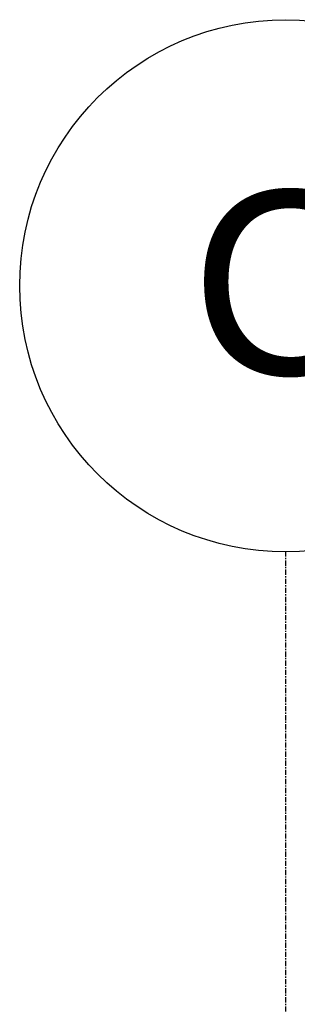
# Model space of a CAD drawing. Header units: millimetres. Extents: x 101535 to 192135, y -3968 to 17259.
# Tile 51 of 92: x 133131 to 133809, y 14353 to 16758. Entities that reach past the tile are written whole.
import ezdxf

# ---------------------------------------------------------------- set-up
doc = ezdxf.new("R2010")
doc.units = ezdxf.units.MM
doc.linetypes.add('Linia siatki', pattern=[22.225, 12.7, -3.175, 3.175, -3.175])
doc.layers.add('S-GRID', color=7, linetype='Continuous', lineweight=30)
doc.layers.add('S-GRID-IDEN', color=7, linetype='Continuous', lineweight=30)
doc.styles.add('Arial_4', font='arial.ttf', dxfattribs={"height": 450})

# ---------------------------------------------------------------- blocks, each defined once
blk = doc.blocks.new('Siatka - M_Grot siatki - Okrąg-2159571-Przekrój 5')
at = {"layer": 'S-GRID-IDEN'}
blk.add_circle((-16308.9, 16107.9), 650, dxfattribs=at)

msp = doc.modelspace()

# ---------------------------------------------------------------- linework, layer by layer
at = {"layer": 'S-GRID', "linetype": 'Linia siatki'}
msp.add_line((133781.2, 11534.9), (133781.2, 15457.9), dxfattribs=at)

# ---------------------------------------------------------------- block references
at = {"layer": 'S-GRID-IDEN'}
msp.add_blockref('Siatka - M_Grot siatki - Okrąg-2159571-Przekrój 5', (150090.1, 0), dxfattribs=at)

# ---------------------------------------------------------------- next in the draw order: texts
at = {"layer": 'S-GRID-IDEN', "insert": (133549.6, 16340.4), "char_height": 450, "width": 553.164, "attachment_point": 1, "style": 'Arial_4', "bg_fill": 3, "box_fill_scale": 1.25, "bg_fill_color": 256, "bg_fill_true_color": 13158600, "bg_fill_transparency": 0}
msp.add_mtext('\\fArial|b0|i0|c238|p34|;C', dxfattribs=at)

doc.saveas('drawing.dxf')
